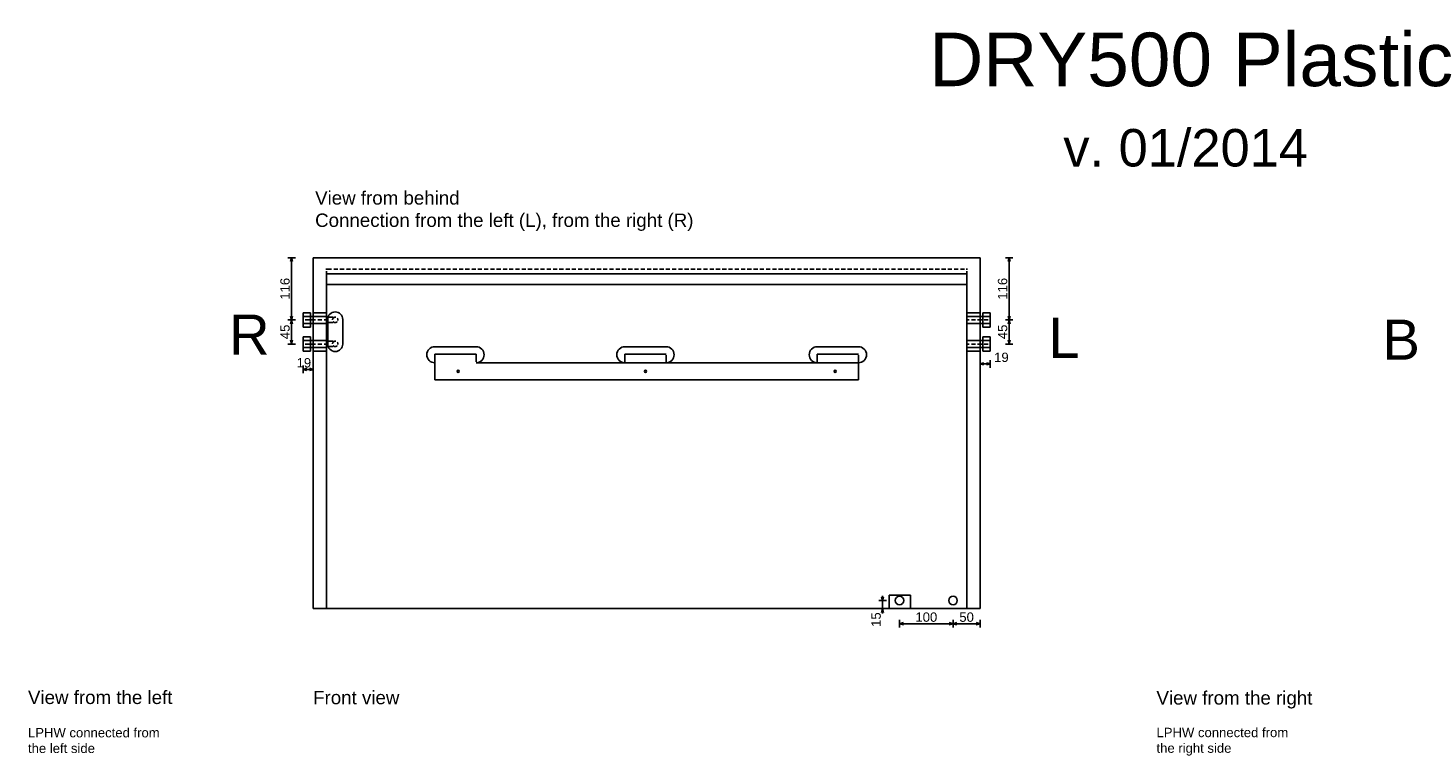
# Model space of a CAD drawing. Extents: x 8677 to 12783, y 2157 to 4926.
# Tile 5 of 6: x 8781 to 11395, y 3567 to 4926. Entities that reach past the tile are written whole.
import ezdxf

# ---------------------------------------------------------------- set-up
doc = ezdxf.new("R2010")
doc.units = 0
doc.header["$MEASUREMENT"] = 0
doc.linetypes.add('Achse', pattern=[11.5, 0, -4, 7.5, 0])
doc.linetypes.add('Hidden Line', pattern=[19.5611, 14.1111, -5.45])
for name, color, linetype in [('Desky', 7, 'Continuous'), ('Kóty délkové', 7, 'Continuous'), ('Nábytek a zařízení', 7, 'Continuous'), ('Oblouky a kružnice', 7, 'Continuous'), ('Střechy', 7, 'Continuous'), ('Textové bloky', 7, 'Continuous'), ('Zdi', 7, 'Continuous'), ('Čáry', 7, 'Continuous')]:
    doc.layers.add(name, color=color, linetype=linetype)
doc.styles.add('GENERATED_STYLE_1', font='ARIAL.ttf')
doc.dimstyles.new('Dimstyle_611', dxfattribs={"dimtxt": 17.5, "dimasz": 7.125, "dimexe": 0.18, "dimexo": 0, "dimgap": 0.09, "dimtad": 1, "dimdec": 0, "dimzin": 0, "dimdsep": 46, "dimtxsty": 'GENERATED_STYLE_1', "dimblk": 'ARROWHEAD_3', "dimblk1": 'ARROWHEAD_3', "dimblk2": 'ARROWHEAD_3', "dimcen": 0.09, "dimclrd": 7, "dimclre": 7, "dimclrt": 7, "dimazin": 0, "dimtfac": 1, "dimtdec": 4, "dimtmove": 0, "dimatfit": 0, "dimfxl": 1, "dimtolj": 1, "dimtzin": 0, "dimarcsym": 0})

# ---------------------------------------------------------------- blocks, each defined once
blk = doc.blocks.new('*D3')
at = {"layer": 'Kóty délkové', "color": 7, "linetype": 'Continuous'}
for p, q in [((10558.4, 4306.2), (10558.4, 4292.1)), ((10558.4, 4299.2), (10565.7, 4301.1)), ((10577.4, 4299.2), (10558.4, 4299.2)), ((10558.4, 4299.2), (10565.7, 4297.2)), ((10577.4, 4299.2), (10570.2, 4301.1)), ((10577.4, 4299.2), (10570.2, 4297.2)), ((10577.4, 4306.2), (10577.4, 4292.1))]:
    blk.add_line(p, q, dxfattribs=at)
at = {"layer": 'Kóty délkové', "color": 7, "style": 'GENERATED_STYLE_1', "oblique": 0}
blk.add_text('19', height=17.5, dxfattribs=at).set_placement((10584.7, 4302.7))
blk = doc.blocks.new('ARROWHEAD_3')
at = {"color": 0, "linetype": 'Continuous'}
blk.add_line((0, 0), (-1, 0), dxfattribs=at)
blk.add_lwpolyline([(-1, 0.2679), (0, 0), (-1, -0.2679)], dxfattribs=at)
blk = doc.blocks.new('*D6')
at = {"layer": 'Kóty délkové', "color": 7, "linetype": 'Continuous'}
for p, q in [((10612.6, 4381.3), (10610.7, 4374.1)), ((10612.6, 4336.3), (10612.6, 4381.3)), ((10612.6, 4381.3), (10614.5, 4374.1)), ((10612.6, 4336.3), (10610.7, 4343.5)), ((10612.6, 4336.3), (10614.5, 4343.5)), ((10619.6, 4336.3), (10605.6, 4336.3))]:
    blk.add_line(p, q, dxfattribs=at)
at = {"layer": 'Kóty délkové', "color": 7, "style": 'GENERATED_STYLE_1', "oblique": 0}
blk.add_text('45', height=17.5, rotation=90, dxfattribs=at).set_placement((10609.1, 4345.3))
blk = doc.blocks.new('*D7')
at = {"layer": 'Kóty délkové', "color": 7, "linetype": 'Continuous'}
for p, q in [((10619.6, 4497.3), (10605.6, 4497.3)), ((10612.6, 4497.3), (10610.7, 4490.1)), ((10612.6, 4381.3), (10612.6, 4497.3)), ((10612.6, 4497.3), (10614.5, 4490.1)), ((10619.6, 4381.3), (10605.6, 4381.3)), ((10612.6, 4381.3), (10610.7, 4388.5)), ((10612.6, 4381.3), (10610.7, 4374.1)), ((10612.6, 4381.3), (10614.5, 4388.5)), ((10612.6, 4336.3), (10612.6, 4381.3)), ((10612.6, 4381.3), (10614.5, 4374.1))]:
    blk.add_line(p, q, dxfattribs=at)
at = {"layer": 'Kóty délkové', "color": 7, "style": 'GENERATED_STYLE_1', "oblique": 0}
blk.add_text('116', height=17.5, rotation=90, dxfattribs=at).set_placement((10609.1, 4419))
blk = doc.blocks.new('*D8')
at = {"layer": 'Kóty délkové', "color": 7, "linetype": 'Continuous'}
for p, q in [((10383.5, 3857.3), (10369.5, 3857.3)), ((10376.5, 3857.3), (10374.5, 3864.5)), ((10376.5, 3857.3), (10376.5, 3866.4)), ((10376.5, 3857.3), (10378.4, 3864.5)), ((10376.5, 3842.3), (10376.5, 3857.3)), ((10383.5, 3842.3), (10369.5, 3842.3)), ((10376.5, 3842.3), (10374.5, 3835.1)), ((10376.5, 3833.2), (10376.5, 3842.3)), ((10376.5, 3842.3), (10378.4, 3835.1))]:
    blk.add_line(p, q, dxfattribs=at)
at = {"layer": 'Kóty délkové', "color": 7, "style": 'GENERATED_STYLE_1', "oblique": 0}
blk.add_text('15', height=17.5, rotation=90, dxfattribs=at).set_placement((10373, 3808.1))
blk = doc.blocks.new('*D10')
at = {"layer": 'Kóty délkové', "color": 7, "linetype": 'Continuous'}
for p, q in [((10507.9, 3821.1), (10507.9, 3807.1)), ((10558.4, 3821.1), (10558.4, 3807.1)), ((10507.9, 3814.1), (10407.9, 3814.1)), ((10507.9, 3814.1), (10500.7, 3816)), ((10507.9, 3814.1), (10500.7, 3812.2)), ((10507.9, 3814.1), (10515.2, 3816)), ((10558.4, 3814.1), (10507.9, 3814.1)), ((10507.9, 3814.1), (10515.2, 3812.2)), ((10558.4, 3814.1), (10551.2, 3816)), ((10558.4, 3814.1), (10551.2, 3812.2))]:
    blk.add_line(p, q, dxfattribs=at)
at = {"layer": 'Kóty délkové', "color": 7, "style": 'GENERATED_STYLE_1', "oblique": 0}
blk.add_text('50', height=17.5, dxfattribs=at).set_placement((10519.7, 3817.6))
blk = doc.blocks.new('*D11')
at = {"layer": 'Kóty délkové', "color": 7, "linetype": 'Continuous'}
for p, q in [((10407.9, 3821.1), (10407.9, 3807.1)), ((10407.9, 3814.1), (10415.2, 3816)), ((10507.9, 3814.1), (10407.9, 3814.1)), ((10407.9, 3814.1), (10415.2, 3812.2)), ((10507.9, 3814.1), (10500.7, 3816)), ((10507.9, 3814.1), (10500.7, 3812.2))]:
    blk.add_line(p, q, dxfattribs=at)
at = {"layer": 'Kóty délkové', "color": 7, "style": 'GENERATED_STYLE_1', "oblique": 0}
blk.add_text('100', height=17.5, dxfattribs=at).set_placement((10437.7, 3817.6))
blk = doc.blocks.new('*D17')
at = {"layer": 'Kóty délkové', "color": 7, "linetype": 'Continuous'}
for p, q in [((9272.9, 4381.3), (9272.9, 4497.3)), ((9280, 4381.3), (9265.9, 4381.3)), ((9272.9, 4381.3), (9271, 4388.5)), ((9272.9, 4381.3), (9271, 4374.1)), ((9272.9, 4381.3), (9274.9, 4388.5)), ((9272.9, 4336.3), (9272.9, 4381.3)), ((9272.9, 4381.3), (9274.9, 4374.1)), ((9272.9, 4336.3), (9271, 4343.5)), ((9272.9, 4336.3), (9274.9, 4343.5)), ((9280, 4336.3), (9265.9, 4336.3))]:
    blk.add_line(p, q, dxfattribs=at)
at = {"layer": 'Kóty délkové', "color": 7, "style": 'GENERATED_STYLE_1', "oblique": 0}
blk.add_text('45', height=17.5, rotation=90, dxfattribs=at).set_placement((9269.4, 4345.3))
blk = doc.blocks.new('*D18')
at = {"layer": 'Kóty délkové', "color": 7, "linetype": 'Continuous'}
for p, q in [((9280, 4497.3), (9265.9, 4497.3)), ((9272.9, 4497.3), (9271, 4490.1)), ((9272.9, 4381.3), (9272.9, 4497.3)), ((9272.9, 4497.3), (9274.9, 4490.1)), ((9272.9, 4381.3), (9271, 4388.5)), ((9272.9, 4381.3), (9274.9, 4388.5))]:
    blk.add_line(p, q, dxfattribs=at)
at = {"layer": 'Kóty délkové', "color": 7, "style": 'GENERATED_STYLE_1', "oblique": 0}
blk.add_text('116', height=17.5, rotation=90, dxfattribs=at).set_placement((9269.4, 4419))
blk = doc.blocks.new('*D19')
at = {"layer": 'Kóty délkové', "color": 7, "linetype": 'Continuous'}
for p, q in [((9294.4, 4296), (9294.4, 4282)), ((9294.4, 4289), (9301.6, 4290.9)), ((9313.4, 4289), (9294.4, 4289)), ((9294.4, 4289), (9301.6, 4287)), ((9313.4, 4289), (9306.2, 4290.9)), ((9313.4, 4289), (9306.2, 4287)), ((9313.4, 4296), (9313.4, 4282))]:
    blk.add_line(p, q, dxfattribs=at)
at = {"layer": 'Kóty délkové', "color": 7, "style": 'GENERATED_STYLE_1', "oblique": 0}
blk.add_text('19', height=17.5, rotation=360, dxfattribs=at).set_placement((9282.3, 4292.5))
blk = doc.blocks.new('DIM_2', base_point=(10612.6, 4381.3))
at = {"layer": 'Kóty délkové', "color": 7, "linetype": 'Continuous'}
dim = blk.add_linear_dim(base=(10612.6, 4381.3), p1=(10577.4, 4381.3), p2=(10558.4, 4497.3), angle=90, dimstyle='Dimstyle_611', dxfattribs=at)
dim.commit()
dim.dimension.update_dxf_attribs({"geometry": '*D7', "text_midpoint": (10600.4, 4425.8), "text_rotation": 90})
dim = blk.add_aligned_dim(p1=(10577.4, 4336.3), p2=(10577.4, 4381.3), distance=-35.2, dimstyle='Dimstyle_611', dxfattribs=at)
dim.commit()
dim.dimension.update_dxf_attribs({"geometry": '*D6', "text_midpoint": (10600.4, 4352), "text_rotation": 90})
blk = doc.blocks.new('DIM_4', base_point=(10507.9, 3814.1))
at = {"layer": 'Kóty délkové', "color": 7, "linetype": 'Continuous'}
dim = blk.add_linear_dim(base=(10507.9329, 3814.0913), p1=(10558.4076, 3842.2986), p2=(10507.9329, 3857.2986), angle=180, dimstyle='Dimstyle_611', dxfattribs=at)
dim.commit()
dim.dimension.update_dxf_attribs({"geometry": '*D10', "text_midpoint": (10526.4202, 3826.3413)})
dim = blk.add_aligned_dim(p1=(10507.9, 3857.3), p2=(10407.9, 3857.3), distance=43.2, dimstyle='Dimstyle_611', dxfattribs=at)
dim.commit()
dim.dimension.update_dxf_attribs({"geometry": '*D11', "text_midpoint": (10444.4, 3826.3)})
blk = doc.blocks.new('DIM_9', base_point=(9272.9, 4381.3))
at = {"layer": 'Kóty délkové', "color": 7, "linetype": 'Continuous'}
dim = blk.add_aligned_dim(p1=(9294.4, 4336.3), p2=(9294.4, 4381.3), distance=21.5, dimstyle='Dimstyle_611', dxfattribs=at)
dim.commit()
dim.dimension.update_dxf_attribs({"geometry": '*D17', "text_midpoint": (9260.7, 4352), "text_rotation": 90})
dim = blk.add_linear_dim(base=(9272.9, 4381.3), p1=(9294.4, 4381.3), p2=(9313.4, 4497.3), angle=90, dimstyle='Dimstyle_611', dxfattribs=at)
dim.commit()
dim.dimension.update_dxf_attribs({"geometry": '*D18', "text_midpoint": (9260.7, 4425.8), "text_rotation": 90})

msp = doc.modelspace()

# ---------------------------------------------------------------- linework, layer by layer
at = {"layer": 'Desky', "color": 7, "linetype": 'Continuous'}
for p, q in [((10553.4, 4497.3), (9783.4, 4497.3)), ((10533.4, 4467.3), (9338.4, 4467.3)), ((10533.4, 4447.3), (9803.4, 4447.3)), ((9313.4, 3857.3), (9313.4, 3862.3)), ((10558.4, 3857.3), (10558.4, 3862.3))]:
    msp.add_line(p, q, dxfattribs=at)
at = {"layer": 'Desky', "color": 7, "linetype": 'Achse'}
msp.add_line((10533.4, 4476.3), (9338.4, 4476.3), dxfattribs=at)
at = {"layer": 'Nábytek a zařízení', "color": 7, "linetype": 'Continuous'}
for p, q in [((10383.8, 3842.3), (10383.4, 3842.3)), ((10384.9, 3842.3), (10383.8, 3842.3)), ((10386.8, 3842.3), (10384.9, 3842.3)), ((10389.3, 3842.3), (10386.8, 3842.3)), ((10392.3, 3842.3), (10389.3, 3842.3)), ((10395.9, 3842.3), (10392.3, 3842.3)), ((10399.9, 3842.3), (10395.9, 3842.3)), ((10404.1, 3842.3), (10399.9, 3842.3)), ((10408.4, 3842.3), (10404.1, 3842.3)), ((10412.7, 3842.3), (10408.4, 3842.3)), ((10417, 3842.3), (10412.7, 3842.3)), ((10420.9, 3842.3), (10417, 3842.3)), ((10424.5, 3842.3), (10420.9, 3842.3)), ((10427.6, 3842.3), (10424.5, 3842.3)), ((10430.1, 3842.3), (10427.6, 3842.3)), ((10431.9, 3842.3), (10430.1, 3842.3)), ((10433, 3842.3), (10431.9, 3842.3)), ((10433.4, 3842.3), (10433, 3842.3))]:
    msp.add_line(p, q, dxfattribs=at)
at = {"layer": 'Oblouky a kružnice', "color": 1, "linetype": 'Achse'}
for centre in [(9354.4, 4381.3), (9354.4, 4336.5)]:
    msp.add_circle(centre, 5, dxfattribs=at)
at = {"layer": 'Oblouky a kružnice', "color": 7, "linetype": 'Continuous'}
for centre, radius in [((9583.9, 4285.3), 2), ((9933.7, 4285.3), 2), ((10287.9, 4285.3), 2), ((10407.9, 3857.3), 8), ((10507.9, 3857.3), 8)]:
    msp.add_circle(centre, radius, dxfattribs=at)
for centre, radius, start, end in [((9354.4, 4382.3), 14, 0, 180), ((9354.4, 4336.3), 14, 180, 0), ((9540.4, 4316.3), 15, 90, 270), ((9617.4, 4316.3), 15, 270, 90), ((9895.2, 4316.3), 15, 90, 270), ((9972.2, 4316.3), 15, 270, 90), ((10254.4, 4316.3), 15, 90, 270), ((10331.4, 4316.3), 15, 270, 90)]:
    msp.add_arc(centre, radius, start, end, dxfattribs=at)
at = {"layer": 'Střechy', "color": 7, "linetype": 'Continuous'}
for p, q in [((9313.4, 4497.3), (10558.4, 4497.3)), ((10558.4, 4497.3), (10558.4, 4417.3)), ((9313.4, 4410.2), (9313.4, 4417.3)), ((10558.4, 4410.2), (10558.4, 4417.3)), ((10558.4, 4410.2), (10558.4, 4417.3))]:
    msp.add_line(p, q, dxfattribs=at)
at = {"layer": 'Zdi', "color": 7, "linetype": 'Continuous'}
for p, q in [((9313.4, 3922.3), (9313.4, 4497.3)), ((9313.4, 4497.3), (9318.4, 4497.3)), ((9803.4, 4497.3), (10533.4, 4497.3)), ((10553.4, 4497.3), (10558.4, 4497.3)), ((9338.4, 3842.3), (9338.4, 4467.3)), ((9338.4, 4447.3), (10533.4, 4447.3)), ((10533.4, 4467.3), (10533.4, 3842.3)), ((9313.4, 3862.3), (9313.4, 4410.2)), ((10558.4, 4417.3), (10558.4, 3922.3)), ((10558.4, 3862.3), (10558.4, 4410.2)), ((9313.4, 3857.3), (9313.4, 3917.3)), ((10558.4, 3917.3), (10558.4, 3857.3)), ((9313.4, 3857.3), (9313.4, 3842.3)), ((10558.4, 3857.3), (10558.4, 3842.3)), ((9338.4, 3842.3), (9313.4, 3842.3)), ((10383.4, 3842.3), (9338.4, 3842.3)), ((10533.4, 3842.3), (10433.4, 3842.3)), ((10558.4, 3842.3), (10533.4, 3842.3))]:
    msp.add_line(p, q, dxfattribs=at)
at = {"layer": 'Čáry', "color": 7, "linetype": 'Achse'}
for p, q in [((9338.4, 4476.3), (9338.4, 4467.3)), ((10533.4, 4476.3), (10533.4, 4467.3))]:
    msp.add_line(p, q, dxfattribs=at)
at = {"layer": 'Čáry', "color": 1, "linetype": 'Continuous'}
for p, q in [((9294.4, 4367.8), (9294.4, 4394.8)), ((9294.4, 4394.8), (9308.4, 4394.8)), ((9308.4, 4394.8), (9308.4, 4367.8)), ((10577.4, 4394.8), (10563.4, 4394.8)), ((10563.4, 4394.8), (10563.4, 4367.8)), ((10577.4, 4367.8), (10577.4, 4394.8)), ((9294.4, 4387.8), (9338.4, 4387.8)), ((9294.4, 4374.8), (9338.4, 4374.8)), ((9294.4, 4367.8), (9308.4, 4367.8)), ((10577.4, 4387.8), (10533.4, 4387.8)), ((10577.4, 4374.8), (10533.4, 4374.8)), ((10577.4, 4367.8), (10563.4, 4367.8)), ((9294.4, 4322.8), (9294.4, 4349.8)), ((9294.4, 4349.8), (9308.4, 4349.8)), ((9294.4, 4342.8), (9338.4, 4342.8)), ((9308.4, 4349.8), (9308.4, 4322.8)), ((10577.4, 4342.8), (10533.4, 4342.8)), ((10577.4, 4349.8), (10563.4, 4349.8)), ((10563.4, 4349.8), (10563.4, 4322.8)), ((10577.4, 4322.8), (10577.4, 4349.8)), ((9294.4, 4329.8), (9338.4, 4329.8)), ((10577.4, 4329.8), (10533.4, 4329.8)), ((10577.4, 4322.8), (10563.4, 4322.8))]:
    msp.add_line(p, q, dxfattribs=at)
at = {"layer": 'Čáry', "color": 7, "linetype": 'Continuous'}
for p, q in [((9338.4, 4394.8), (9313.4, 4394.8)), ((10533.4, 4394.8), (10558.4, 4394.8)), ((9340.4, 4336.3), (9340.4, 4382.3)), ((9368.4, 4336.3), (9368.4, 4382.3)), ((9294.4, 4322.8), (9308.4, 4322.8)), ((9338.4, 4322.8), (9313.4, 4322.8)), ((9540.4, 4331.3), (9617.5, 4331.3)), ((9540.4, 4317.3), (9617.4, 4317.3)), ((9540.4, 4269.3), (9540.4, 4317.3)), ((9895.2, 4331.3), (9972.3, 4331.3)), ((9972.2, 4317.3), (9895.2, 4317.3)), ((10254.4, 4331.3), (10331.5, 4331.3)), ((10331.4, 4317.3), (10254.4, 4317.3)), ((10533.4, 4322.8), (10558.4, 4322.8)), ((10331.4, 4301.3), (9617.4, 4301.3)), ((10331.4, 4269.3), (10331.4, 4301.3)), ((10331.4, 4269.3), (9540.4, 4269.3)), ((10388.4, 3842.3), (10388.4, 3867.3)), ((10428.4, 3867.3), (10388.4, 3867.3)), ((10428.4, 3842.3), (10428.4, 3867.3))]:
    msp.add_line(p, q, dxfattribs=at)
at = {"layer": 'Čáry', "color": 1, "linetype": 'Achse'}
for p, q in [((9294.4, 4381.3), (9338.4, 4381.3)), ((9354.4, 4386.3), (9338.4, 4386.3)), ((9354.4, 4376.3), (9338.4, 4376.3)), ((10577.4, 4381.3), (10533.4, 4381.3)), ((9354.4, 4341.5), (9338.4, 4341.5)), ((9294.4, 4336.3), (9338.4, 4336.3)), ((9354.4, 4331.5), (9338.4, 4331.5)), ((10577.4, 4336.3), (10533.4, 4336.3))]:
    msp.add_line(p, q, dxfattribs=at)
at = {"layer": 'Čáry', "color": 7, "linetype": 'Hidden Line'}
for p, q in [((9617.4, 4317.3), (9617.4, 4301.3)), ((9895.2, 4317.3), (9895.2, 4301.3)), ((9972.2, 4301.3), (9972.2, 4317.3)), ((10254.4, 4317.3), (10254.4, 4301.3)), ((10331.4, 4301.3), (10331.4, 4317.3))]:
    msp.add_line(p, q, dxfattribs=at)

# ---------------------------------------------------------------- block references
at = {"layer": 'Kóty délkové', "color": 7, "linetype": 'Continuous'}
for name, p in [('DIM_9', (9272.9, 4381.3)), ('DIM_2', (10612.6, 4381.3)), ('DIM_4', (10507.9, 3814.1))]:
    msp.add_blockref(name, p, dxfattribs=at)

# ---------------------------------------------------------------- texts
at = {"layer": 'Textové bloky', "color": 7, "attachment_point": 1, "style": 'GENERATED_STYLE_1'}
for s, insert, char_height, width in [('{DRY500 Plastic}', (10463.6, 4917.7), 100, 4832.817), ('{v. 01/2014}', (10713.9, 4737.7), 70, 4832.817), ('{View from behind\\PConnection from the left (L), from the right (R)}', (9316.9, 4621.6), 25, 1107.706), ('{\\C1;R}', (9156.3, 4391.3), 75, 291.06), ('{\\C1;L}', (10686, 4385.3), 75, 291.06), ('{\\C1;B}', (11309.8, 4381.9), 75, 291.06), ('{View from the left}', (8780.8, 3689.1), 25, 436.226), ('{Front view}', (9313.2, 3688.7), 25, 291.06), ('{View from the right}', (10887.8, 3688.1), 25, 470.248), ('{LPHW connected from the left side}', (8780.8, 3619.3), 17.5, 255.516), ('{LPHW connected from the right side}', (10887.8, 3619.7), 17.5, 255.516)]:
    msp.add_mtext(s, dxfattribs=dict(at, insert=insert, char_height=char_height, width=width))

# ---------------------------------------------------------------- dimensions: what is measured, and where the dimension line sits
at = {"layer": 'Kóty délkové', "color": 7, "linetype": 'Continuous'}
dim = msp.add_linear_dim(base=(10558.4, 4299.2), p1=(10577.4, 4322.8), p2=(10558.4, 4497.3), angle=180, dimstyle='Dimstyle_611', dxfattribs=at)
dim.commit()
dim.dimension.update_dxf_attribs({"geometry": '*D3', "text_midpoint": (10591.4, 4311.4)})
dim = msp.add_aligned_dim(p1=(9313.4, 4322.8), p2=(9294.4, 4322.8), distance=33.8, dimstyle='Dimstyle_611', dxfattribs=at)
dim.commit()
dim.dimension.update_dxf_attribs({"geometry": '*D19', "text_midpoint": (9289, 4301.2)})
dim = msp.add_linear_dim(base=(10376.5, 3857.3), p1=(10558.4, 3842.3), p2=(10507.9, 3857.3), angle=90, dimstyle='Dimstyle_611', dxfattribs=at)
dim.commit()
dim.dimension.update_dxf_attribs({"geometry": '*D8', "text_midpoint": (10364.2, 3814.8), "text_rotation": 90})

doc.saveas('drawing.dxf')
